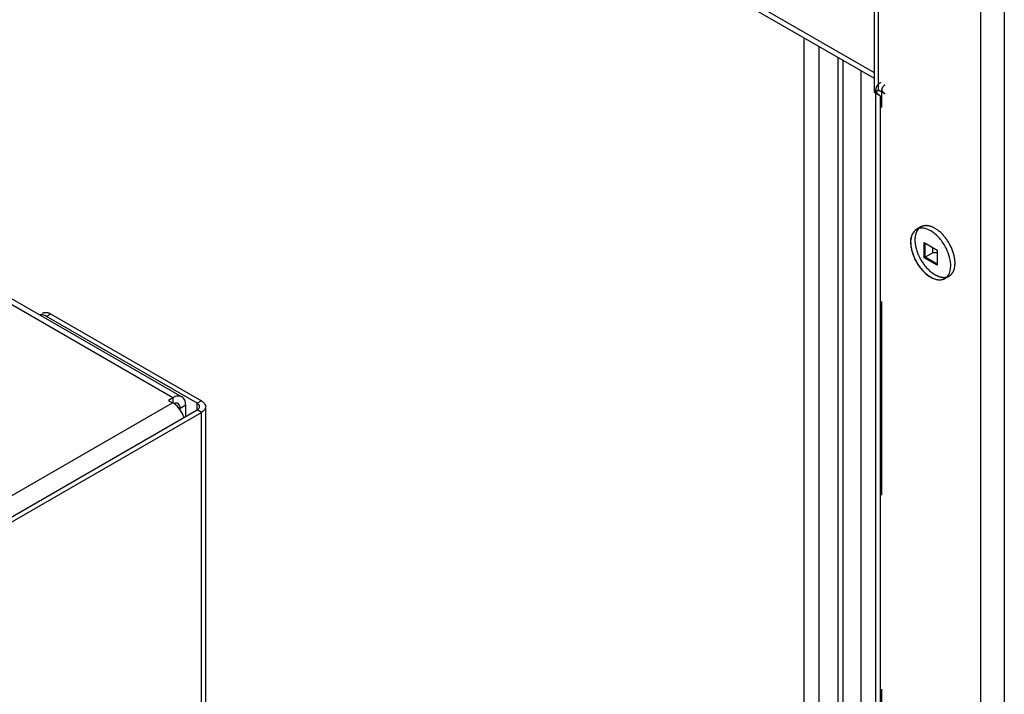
# Model space of a CAD drawing. Header units: inches. Extents: x 5 to 265, y 5 to 171.
# Tile 141 of 212: x 196.56 to 204.15, y 123.52 to 128.73. Entities that reach past the tile are written whole.
import ezdxf

# ---------------------------------------------------------------- set-up
doc = ezdxf.new("R2010")
doc.units = ezdxf.units.IN
doc.header["$LTSCALE"] = 14.96
doc.header["$MEASUREMENT"] = 0
doc.linetypes.add('HIDDEN', pattern=[0.2, 0.1, -0.1])
doc.layers.get('0').update_dxf_attribs({"linetype": 'CONTINUOUS'})
doc.layers.add('03_ALL_AXES', color=7, linetype='CONTINUOUS')
doc.layers.add('DEFAULT_2', color=7, linetype='HIDDEN')

msp = doc.modelspace()

# ---------------------------------------------------------------- linework, layer by layer
at = {"color": 7, "linetype": 'Continuous'}
for p, q in [((203.1499, 128.3166), (189.5041, 136.1948)), ((203.1499, 128.273), (189.5308, 136.1358)), ((197.7377, 125.8083), (182.5292, 134.5888)), ((182.5992, 134.5957), (197.8077, 125.8153)), ((203.1499, 128.1643), (203.1499, 129.7463)), ((203.9702, 129.2727), (203.9702, 63.136)), ((204.1526, 129.2727), (204.1526, 63.136)), ((202.6075, 84.3644), (202.6075, 128.5862)), ((202.7234, 84.6748), (202.7234, 128.5192)), ((202.8709, 81.7952), (202.8709, 128.4341)), ((202.9087, 81.7426), (202.9087, 128.4122)), ((203.0446, 128.3338), (203.0446, 65.826)), ((203.1987, 128.1362), (203.1499, 128.1643)), ((203.1609, 65.2161), (203.1609, 128.1553)), ((203.1987, 65.1634), (203.1987, 128.1362)), ((203.5339, 126.8894), (203.5339, 127.0061)), ((203.5339, 127.0061), (203.635, 126.9477)), ((203.541, 126.8934), (203.541, 127.002)), ((203.6004, 126.9278), (203.6004, 126.9677)), ((203.635, 126.9477), (203.635, 126.831)), ((203.541, 126.8934), (203.5339, 126.8894)), ((203.635, 126.831), (203.5339, 126.8894)), ((203.6004, 126.9278), (203.541, 126.8934)), ((203.635, 126.8391), (203.541, 126.8934)), ((203.635, 126.9285), (203.6004, 126.9278)), ((196.7619, 126.437), (196.7951, 126.4562)), ((197.9244, 125.7659), (196.7619, 126.437)), ((196.7951, 126.4562), (197.9576, 125.7851)), ((197.7377, 125.8083), (197.7037, 125.7887)), ((197.7377, 125.8083), (197.7377, 125.77)), ((195.9473, 124.7371), (197.7363, 125.77)), ((197.7037, 125.7887), (197.7363, 125.77)), ((197.7943, 125.7267), (197.7756, 125.7374)), ((197.8367, 125.7512), (197.7943, 125.7267)), ((197.7943, 125.7123), (197.7943, 125.7267)), ((197.8367, 125.6646), (197.8367, 125.7512)), ((197.9576, 125.7851), (197.9244, 125.7659)), ((197.9244, 125.7152), (197.9244, 125.7659)), ((197.9895, 125.7406), (197.9895, 59.6039)), ((195.9572, 124.5795), (197.9244, 125.7152)), ((195.9904, 124.5603), (197.9576, 125.6961)), ((197.9576, 125.6961), (197.9244, 125.7152)), ((197.9576, 59.5594), (197.9576, 125.6961))]:
    msp.add_line(p, q, dxfattribs=at)
msp.add_arc((197.6659, 125.6484), 0.1405, 55.21486, 59.93294, dxfattribs=at)
for points, knots in [([(203.1987, 128.1362), (203.1948, 128.1384), (203.1812, 128.1473), (203.1695, 128.1599), (203.1648, 128.1707)], [0, 0, 0, 0, 0.280693, 1, 1, 1, 1]), ([(196.7619, 126.437), (196.7582, 126.4392), (196.7445, 126.4461), (196.7287, 126.4498), (196.7177, 126.4489)], [0, 0, 0, 0, 0.277736, 1, 1, 1, 1]), ([(196.768, 126.4669), (196.7703, 126.4664), (196.7797, 126.464), (196.7887, 126.4599), (196.7951, 126.4562)], [0, 0, 0, 0, 0.235479, 1, 1, 1, 1]), ([(197.8077, 125.8153), (197.8031, 125.8179), (197.7925, 125.8218), (197.7748, 125.8222), (197.756, 125.8177), (197.7438, 125.8119), (197.7377, 125.8083)], [0, 0, 0, 0, 0.217668, 0.450956, 0.710845, 1, 1, 1, 1]), ([(197.8367, 125.7512), (197.8367, 125.7583), (197.8356, 125.7717), (197.8302, 125.7903), (197.8209, 125.8053), (197.8123, 125.8126), (197.8077, 125.8153)], [0, 0, 0, 0, 0.289157, 0.549046, 0.782333, 1, 1, 1, 1]), ([(197.7777, 125.7633), (197.7734, 125.7658), (197.7622, 125.7684), (197.7514, 125.7656), (197.746, 125.7634)], [0, 0, 0, 0, 0.461636, 1, 1, 1, 1]), ([(197.8244, 125.6569), (197.8167, 125.6786), (197.7954, 125.7186), (197.7638, 125.7514), (197.746, 125.7638)], [0, 0, 0, 0, 0.515235, 1, 1, 1, 1]), ([(197.7943, 125.7267), (197.7943, 125.7343), (197.7924, 125.7485), (197.7831, 125.7602), (197.7777, 125.7633)], [0, 0, 0, 0, 0.550759, 1, 1, 1, 1]), ([(197.9244, 125.7659), (197.9262, 125.7648), (197.9326, 125.7607), (197.9381, 125.7548), (197.9404, 125.7498)], [0, 0, 0, 0, 0.277738, 1, 1, 1, 1]), ([(197.9576, 125.7851), (197.9608, 125.7832), (197.972, 125.7759), (197.9817, 125.7656), (197.9858, 125.7568)], [0, 0, 0, 0, 0.277738, 1, 1, 1, 1]), ([(197.9858, 125.7243), (197.9845, 125.7215), (197.9775, 125.71), (197.9666, 125.7013), (197.9576, 125.6961)], [0, 0, 0, 0, 0.225566, 1, 1, 1, 1])]:
    msp.add_open_spline(points, degree=3, knots=knots, dxfattribs=at)
for points in [[(196.7326, 126.4624), (196.7381, 126.4656), (196.7445, 126.4675), (196.7509, 126.468)], [(196.7509, 126.468), (196.7566, 126.4685), (196.7624, 126.468), (196.768, 126.4669)], [(197.9404, 125.7313), (197.9387, 125.7276), (197.9361, 125.7244), (197.9331, 125.7216)], [(197.9404, 125.7498), (197.9418, 125.747), (197.9425, 125.7437), (197.9425, 125.7406)], [(197.9425, 125.7406), (197.9425, 125.7374), (197.9418, 125.7342), (197.9404, 125.7313)], [(197.9858, 125.7568), (197.9882, 125.7518), (197.9895, 125.7461), (197.9895, 125.7406)], [(197.9895, 125.7406), (197.9895, 125.735), (197.9882, 125.7293), (197.9858, 125.7243)], [(197.9331, 125.7216), (197.9305, 125.7192), (197.9275, 125.7171), (197.9244, 125.7152)]]:
    msp.add_open_spline(points, degree=3, dxfattribs=at)
at = {"layer": '03_ALL_AXES', "color": 7, "linetype": 'HIDDEN'}
for p, q in [((203.5083, 127.1272), (203.4751, 127.108)), ((203.7271, 126.7483), (203.6938, 126.7291))]:
    msp.add_line(p, q, dxfattribs=at)
at = {"layer": '03_ALL_AXES', "color": 7, "linetype": 'Continuous'}
for centre, radius, start, end in [((203.5152, 127.0252), 0.093, 88.68185, 92.97199), ((203.657, 126.7928), 0.0735, 300.01018, 311.09636), ((203.655, 126.7951), 0.0766, 311.11276, 316.26509)]:
    msp.add_arc(centre, radius, start, end, dxfattribs=at)
at = {"layer": '03_ALL_AXES', "color": 7, "linetype": 'HIDDEN'}
for centre, radius, start, end in [((203.7239, 126.9428), 0.2121, 236.74794, 239.96781), ((203.6869, 126.8311), 0.093, 268.68185, 272.97199)]:
    msp.add_arc(centre, radius, start, end, dxfattribs=at)
at = {"layer": '03_ALL_AXES', "color": 7, "linetype": 'Continuous'}
for points, knots in [([(203.4751, 127.108), (203.4607, 127.0997), (203.4359, 127.0692), (203.4302, 127.0318), (203.4298, 127.0117)], [0, 0, 0, 0, 0.451086, 1, 1, 1, 1]), ([(203.4307, 127.0073), (203.4307, 127.0134), (203.4312, 127.0252), (203.4337, 127.0422), (203.4372, 127.0555), (203.4409, 127.0653), (203.4449, 127.0743), (203.451, 127.0845), (203.4599, 127.0952), (203.4702, 127.1039), (203.478, 127.1083), (203.482, 127.1101)], [0, 0, 0, 0, 0.149681, 0.29107, 0.424162, 0.487787, 0.549579, 0.668139, 0.781385, 0.89125, 1, 1, 1, 1]), ([(203.5845, 127.0972), (203.5789, 127.1004), (203.5579, 127.1112), (203.5345, 127.1178), (203.5173, 127.1182)], [0, 0, 0, 0, 0.273651, 1, 1, 1, 1]), ([(203.7054, 126.9601), (203.6911, 126.9891), (203.6568, 127.041), (203.6098, 127.0825), (203.5845, 127.0972)], [0, 0, 0, 0, 0.525071, 1, 1, 1, 1]), ([(203.4298, 127.0117), (203.4298, 127.008), (203.4299, 126.9927), (203.4316, 126.9774), (203.4337, 126.9659)], [0, 0, 0, 0, 0.239784, 1, 1, 1, 1]), ([(203.4307, 127.0073), (203.4307, 126.9982), (203.4319, 126.9792), (203.4371, 126.9505), (203.4455, 126.921), (203.457, 126.8915), (203.4713, 126.8626), (203.4881, 126.8349), (203.507, 126.8091), (203.521, 126.7932), (203.5283, 126.7857)], [0, 0, 0, 0, 0.111125, 0.229386, 0.353486, 0.481816, 0.612562, 0.743796, 0.873569, 1, 1, 1, 1]), ([(203.4337, 126.9659), (203.435, 126.9585), (203.4417, 126.9279), (203.453, 126.8983), (203.4635, 126.877)], [0, 0, 0, 0, 0.239985, 1, 1, 1, 1]), ([(203.7353, 126.8712), (203.7339, 126.8786), (203.7272, 126.9092), (203.7159, 126.9388), (203.7054, 126.9601)], [0, 0, 0, 0, 0.239985, 1, 1, 1, 1]), ([(203.4635, 126.877), (203.4742, 126.8553), (203.4913, 126.8278), (203.5116, 126.8029), (203.5168, 126.797)], [0, 0, 0, 0, 0.753581, 1, 1, 1, 1]), ([(203.7353, 126.7917), (203.7366, 126.7977), (203.7407, 126.824), (203.7388, 126.8511), (203.7353, 126.8712)], [0, 0, 0, 0, 0.229391, 1, 1, 1, 1]), ([(203.5168, 126.797), (203.522, 126.7911), (203.5423, 126.7696), (203.5657, 126.7508), (203.5845, 126.7399)], [0, 0, 0, 0, 0.265722, 1, 1, 1, 1]), ([(203.5283, 126.7857), (203.5335, 126.7803), (203.5442, 126.77), (203.5611, 126.7561), (203.5782, 126.7443), (203.59, 126.7377), (203.5959, 126.7348)], [0, 0, 0, 0, 0.266684, 0.523204, 0.768022, 1, 1, 1, 1]), ([(203.7104, 126.7421), (203.7134, 126.7453), (203.7252, 126.7598), (203.7321, 126.7778), (203.7353, 126.7917)], [0, 0, 0, 0, 0.233097, 1, 1, 1, 1]), ([(203.5845, 126.7399), (203.59, 126.7367), (203.611, 126.7259), (203.6345, 126.7193), (203.6516, 126.7189)], [0, 0, 0, 0, 0.273651, 1, 1, 1, 1]), ([(203.5959, 126.7348), (203.5997, 126.733), (203.614, 126.7266), (203.6293, 126.7222), (203.6406, 126.7208)], [0, 0, 0, 0, 0.266609, 1, 1, 1, 1]), ([(203.6406, 126.7208), (203.6471, 126.72), (203.6598, 126.7196), (203.6752, 126.7223), (203.6865, 126.7266), (203.6943, 126.7306), (203.7016, 126.7357), (203.7061, 126.7396), (203.7082, 126.7417)], [0, 0, 0, 0, 0.26601, 0.515847, 0.637236, 0.757609, 0.878141, 1, 1, 1, 1]), ([(203.6516, 126.7189), (203.6554, 126.7188), (203.67, 126.7193), (203.6845, 126.7237), (203.6938, 126.7291)], [0, 0, 0, 0, 0.262582, 1, 1, 1, 1])]:
    msp.add_open_spline(points, degree=3, knots=knots, dxfattribs=at)
at = {"layer": '03_ALL_AXES', "color": 7, "linetype": 'HIDDEN'}
for points, knots in [([(203.4918, 127.1142), (203.4888, 127.111), (203.477, 127.0965), (203.47, 127.0785), (203.4669, 127.0645)], [0, 0, 0, 0, 0.233097, 1, 1, 1, 1]), ([(203.6177, 127.1163), (203.5996, 127.1268), (203.5635, 127.1418), (203.5231, 127.1357), (203.5083, 127.1272)], [0, 0, 0, 0, 0.550512, 1, 1, 1, 1]), ([(203.7271, 126.7483), (203.738, 126.7546), (203.7578, 126.7749), (203.7723, 126.8175), (203.7735, 126.869), (203.7576, 126.9465), (203.711, 127.0377), (203.6515, 127.0968), (203.6177, 127.1163)], [0, 0, 0, 0, 0.087127, 0.18682, 0.304521, 0.438668, 0.730057, 1, 1, 1, 1]), ([(203.4669, 127.0645), (203.4656, 127.0586), (203.4615, 127.0323), (203.4633, 127.0052), (203.4669, 126.9851)], [0, 0, 0, 0, 0.229391, 1, 1, 1, 1]), ([(203.4669, 126.9851), (203.4682, 126.9777), (203.475, 126.9471), (203.4862, 126.9175), (203.4968, 126.8962)], [0, 0, 0, 0, 0.239985, 1, 1, 1, 1]), ([(203.4968, 126.8962), (203.5034, 126.8826), (203.532, 126.8328), (203.5721, 126.7886), (203.6075, 126.7654)], [0, 0, 0, 0, 0.263048, 1, 1, 1, 1]), ([(203.6177, 126.7591), (203.6233, 126.7559), (203.6442, 126.7451), (203.6677, 126.7385), (203.6848, 126.7381)], [0, 0, 0, 0, 0.273651, 1, 1, 1, 1])]:
    msp.add_open_spline(points, degree=3, knots=knots, dxfattribs=at)
at = {"layer": '03_ALL_AXES', "color": 7, "linetype": 'Continuous'}
for points in [[(203.4918, 127.1151), (203.486, 127.1134), (203.4803, 127.111), (203.4751, 127.108)], [(203.5104, 127.1181), (203.5041, 127.1178), (203.4978, 127.1168), (203.4918, 127.1151)]]:
    msp.add_open_spline(points, degree=3, dxfattribs=at)
at = {"layer": '03_ALL_AXES', "color": 7, "linetype": 'HIDDEN'}
for points in [[(203.5083, 127.1272), (203.5022, 127.1237), (203.4966, 127.1192), (203.4918, 127.1142)], [(203.6918, 126.7382), (203.698, 126.7385), (203.7043, 126.7395), (203.7103, 126.7412)], [(203.7103, 126.7412), (203.7162, 126.7429), (203.7218, 126.7453), (203.7271, 126.7483)]]:
    msp.add_open_spline(points, degree=3, dxfattribs=at)
at = {"layer": 'DEFAULT_2', "color": 7, "linetype": 'HIDDEN'}
for p, q in [((203.1832, 128.1835), (203.1832, 129.7655)), ((203.1499, 128.1643), (203.1832, 128.1835)), ((203.1609, 128.1553), (203.1609, 128.1888)), ((203.161, 128.1888), (203.1619, 128.1797)), ((203.232, 128.1553), (203.1832, 128.1835)), ((203.2079, 65.2161), (203.2079, 128.1888)), ((203.208, 128.1888), (203.2086, 128.183))]:
    msp.add_line(p, q, dxfattribs=at)
for points, knots in [([(203.1987, 128.2415), (203.1943, 128.2389), (203.1794, 128.2291), (203.1669, 128.2144), (203.163, 128.2021)], [0, 0, 0, 0, 0.284647, 1, 1, 1, 1]), ([(203.232, 128.2223), (203.2292, 128.2207), (203.2197, 128.2144), (203.2117, 128.205), (203.2093, 128.1973)], [0, 0, 0, 0, 0.284647, 1, 1, 1, 1]), ([(203.232, 128.1553), (203.2299, 128.1565), (203.2226, 128.1612), (203.2161, 128.1675), (203.2127, 128.1728)], [0, 0, 0, 0, 0.274516, 1, 1, 1, 1])]:
    msp.add_open_spline(points, degree=3, knots=knots, dxfattribs=at)
for points in [[(203.163, 128.2021), (203.1617, 128.1978), (203.161, 128.1933), (203.1609, 128.1888)], [(203.1648, 128.1707), (203.1636, 128.1736), (203.1626, 128.1766), (203.1619, 128.1797)], [(203.2093, 128.1973), (203.2084, 128.1946), (203.2079, 128.1917), (203.2079, 128.1888)], [(203.2127, 128.1728), (203.2108, 128.176), (203.2093, 128.1794), (203.2086, 128.183)]]:
    msp.add_open_spline(points, degree=3, dxfattribs=at)

doc.saveas('drawing.dxf')
